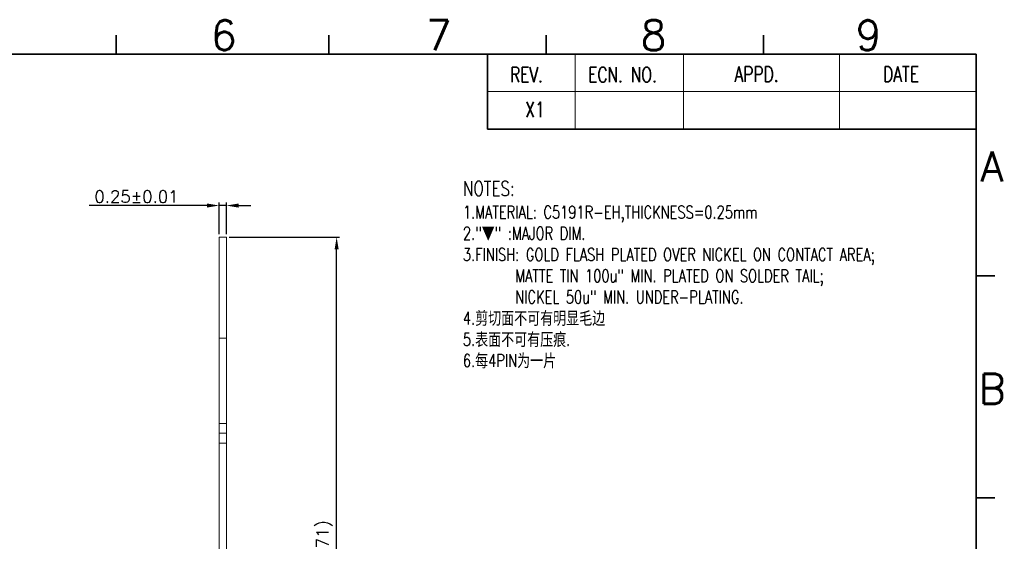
# Model space of a CAD drawing. Header units: millimetres. Extents: x -1657 to 8845, y -11980 to 3013.
# Tile 224 of 256: x 455 to 489, y 2305 to 2323. Entities that reach past the tile are written whole.
import ezdxf
from ezdxf.enums import TextEntityAlignment as Align

# ---------------------------------------------------------------- set-up
doc = ezdxf.new("R2010")
doc.units = ezdxf.units.MM
doc.layers.add('FMT', color=7, linetype='Continuous', lineweight=35)
doc.styles.add('english', font='romans.shx', dxfattribs={"width": 0.75, "height": 2.5})
doc.styles.add('ROMANS', font='ROMANS.SHX')
doc.styles.add('SLDTEXTSTYLE0', font='txt', dxfattribs={"width": 0.75})
doc.dimstyles.new('STANDARD$0', dxfattribs={"dimscale": 0.166667, "dimtxt": 2.5, "dimasz": 1.8, "dimexe": 0.5, "dimexo": 0.5, "dimgap": 1, "dimtad": 0, "dimzin": 0, "dimdsep": 46, "dimtxsty": 'ROMANS', "dimcen": 0, "dimclrd": 256, "dimclre": 256, "dimclrt": 4, "dimadec": 0, "dimazin": 0, "dimtfac": 0.7, "dimtofl": 0, "dimtmove": 0, "dimatfit": 3, "dimfxl": 0, "dimtolj": 1, "dimtzin": 0, "dimarcsym": 0})

# ---------------------------------------------------------------- blocks, each defined once
blk = doc.blocks.new('*D261')
at = {"color": 0, "linetype": 'Continuous', "lineweight": -2, "ltscale": 5}
for p, q in [((461.54, 2316.414), (457.457, 2316.414)), ((461.96, 2315.423), (461.96, 2316.514)), ((462.21, 2316.414), (461.96, 2316.414)), ((462.21, 2315.423), (462.21, 2316.514)), ((462.63, 2316.414), (463.05, 2316.414))]:
    blk.add_line(p, q, dxfattribs=at)
at = {"color": 0, "linetype": 'Continuous', "ltscale": 5}
for points in [[(461.54, 2316.484), (461.54, 2316.344), (461.96, 2316.414)], [(462.63, 2316.484), (462.63, 2316.344), (462.21, 2316.414)]]:
    blk.add_solid(points, dxfattribs=at)
at = {"layer": 'Defpoints', "color": 0, "linetype": 'Continuous', "ltscale": 5}
for p in [(462.21, 2316.414), (461.96, 2315.323), (462.21, 2315.323)]:
    blk.add_point(p, dxfattribs=at)
at = {"color": 0, "linetype": 'Continuous', "lineweight": 9, "ltscale": 5, "insert": (459.097, 2316.724), "char_height": 0.42, "attachment_point": 5, "style": 'ROMANS'}
blk.add_mtext('\\A1;0.25%%p0.01', dxfattribs=at)
blk = doc.blocks.new('*D216')
at = {"color": 0, "linetype": 'Continuous', "lineweight": -2, "ltscale": 5}
for p, q in [((462.31, 2315.323), (466.126, 2315.323)), ((466.026, 2294.035), (466.026, 2314.903)), ((461.485, 2293.615), (466.126, 2293.615))]:
    blk.add_line(p, q, dxfattribs=at)
at = {"color": 0, "linetype": 'Continuous', "ltscale": 5}
for points in [[(465.956, 2314.903), (466.096, 2314.903), (466.026, 2315.323)], [(465.956, 2294.035), (466.096, 2294.035), (466.026, 2293.615)]]:
    blk.add_solid(points, dxfattribs=at)
at = {"layer": 'Defpoints', "color": 0, "linetype": 'Continuous', "ltscale": 5}
for p in [(462.21, 2315.323), (466.026, 2315.323), (461.385, 2293.615)]:
    blk.add_point(p, dxfattribs=at)
at = {"color": 0, "linetype": 'Continuous', "lineweight": 9, "ltscale": 5, "insert": (465.606, 2304.469), "char_height": 0.42, "attachment_point": 5, "rotation": 90, "style": 'ROMANS'}
blk.add_mtext('\\A1;(21.71)', dxfattribs=at)

msp = doc.modelspace()

# ---------------------------------------------------------------- linework, layer by layer
at = {"color": 7, "linetype": 'Continuous', "lineweight": 15}
for p, q in [((461.9601, 2315.3231), (462.2101, 2315.3231)), ((461.9601, 2303.798), (461.9601, 2315.3231)), ((462.2101, 2303.798), (462.2101, 2315.3231)), ((461.9601, 2311.8231), (462.2101, 2311.8231)), ((461.9601, 2308.8709), (462.2101, 2308.8709)), ((461.9601, 2308.5355), (462.2101, 2308.5355)), ((461.9601, 2308.2001), (462.2101, 2308.2001))]:
    msp.add_line(p, q, dxfattribs=at)
at = {"layer": 'FMT'}
for p, q in [((458.3978, 2321.6549), (458.3978, 2322.3039)), ((458.3978, 2321.6549), (458.3978, 2322.3039)), ((465.7559, 2321.6549), (465.7559, 2322.3039)), ((473.2783, 2321.6549), (473.2783, 2322.3039)), ((480.8007, 2321.6549), (480.8007, 2322.3039)), ((421.1887, 2321.6549), (488.1666, 2321.6549)), ((471.2532, 2321.6549), (471.2532, 2319.0589)), ((488.1666, 2321.6549), (488.1666, 2275.5752)), ((471.2532, 2319.0589), (477.3444, 2319.0589)), ((477.3444, 2319.0589), (488.1666, 2319.0589)), ((488.8156, 2313.9836), (488.1666, 2313.9836)), ((488.8156, 2306.2993), (488.1666, 2306.2993))]:
    msp.add_line(p, q, dxfattribs=at)
at = {"layer": 'FMT', "color": 4, "lineweight": 15}
for p, q in [((474.2816, 2321.6549), (474.2816, 2319.0589)), ((478.0279, 2321.6549), (478.0279, 2319.0589)), ((483.439, 2321.6549), (483.439, 2319.0589)), ((471.2532, 2320.3569), (477.3444, 2320.3569)), ((477.3444, 2320.3569), (488.1666, 2320.3569))]:
    msp.add_line(p, q, dxfattribs=at)

# ---------------------------------------------------------------- texts
at = {"color": 7, "insert": (470.3967, 2317.2594), "char_height": 0.440016, "attachment_point": 1, "style": 'SLDTEXTSTYLE0'}
msp.add_mtext('{\\Fromans.shx|c0;\\H1.164x;NOTES:\\P\\H0.8591x;1.\\Fromans.shx|c1;MATERIAL\\Fromans.shx|c0;: C5191R-EH,THICKNESS=0.25mm\\P2.\\Fromant.shx|c0;"\\fSimSun|b0|i0|c134|p54;▼\\Fromant.shx|c0;" \\Fromans.shx|c0;:MAJOR DIM.\\P3.FINISH: GOLD FLASH PLATED OVER NICKEL ON CONTACT AREA;\\P        MATTE TIN 100u" MIN. PLATED ON SOLDER TAIL; \\P        NICKEL 50u" MIN. UNDER-PLATING.\\Ftxt.shx|c1;\\P\\Fromans.shx|c0;4.\\fSimSun|b0|i0|c134|p6;剪切面不可有明显毛边\\Fromans.shx|c0;\\P5.\\fSimSun|b0|i0|c134|p6;表面不可有压痕\\Fromans.shx|c0;.\\P6.\\fSimSun|b0|i0|c134|p6;每\\Fromans.shx|c0;4PIN\\fSimSun|b0|i0|c134|p6;为一片\\Fromans.shx|c0;\\H0.9001x; }', dxfattribs=at)
at = {"layer": 'FMT', "style": 'english'}
for s, p in [('6', (462.1179, 2321.7847)), ('9', (484.4387, 2321.7847)), ('7', (469.5582, 2321.7847)), ('8', (476.9984, 2321.7847))]:
    msp.add_text(s, height=1.0384, dxfattribs=at).set_placement(p, align=Align.CENTER)
at = {"layer": 'FMT', "color": 4, "lineweight": 15, "style": 'english', "width": 0.75}
for s, p in [('REV.', (472.0329, 2320.6813)), ('ECN. NO.', (474.7357, 2320.6813)), ('APPD.', (479.8038, 2320.698)), ('DATE', (484.9471, 2320.698)), ('X1', (472.5604, 2319.4756))]:
    msp.add_text(s, height=0.5203, dxfattribs=at).set_placement(p)
at = {"layer": 'FMT', "style": 'english'}
for s, p in [('A', (488.7134, 2317.7609)), ('B', (488.7134, 2310.0766))]:
    msp.add_text(s, height=1.0384, dxfattribs=at).set_placement(p, align=Align.MIDDLE_CENTER)

# ---------------------------------------------------------------- dimensions: what is measured, and where the dimension line sits
at = {"color": 3, "linetype": 'Continuous', "lineweight": 9}
dim = msp.add_linear_dim(base=(462.2101, 2316.4135), p1=(461.9601, 2315.3231), p2=(462.2101, 2315.3231), text='<>%%p0.01', dimstyle='STANDARD$0', override={"dimscale": 1, "dimtxt": 0.42, "dimasz": 0.42, "dimexe": 0.1, "dimexo": 0.1, "dimgap": 0.1, "dimtad": 1, "dimrnd": 0.0005, "dimzin": 1, "dimcen": 0.09, "dimdle": 1, "dimclrd": 0, "dimclre": 0, "dimclrt": 0, "dimadec": 3, "dimazin": 2, "dimtfac": 1, "dimtofl": 1}, dxfattribs=at)
dim.commit()
dim.dimension.update_dxf_attribs({"geometry": '*D261', "text_midpoint": (459.0969, 2316.4135), "dimtype": 160})
dim = msp.add_linear_dim(base=(466.0259, 2315.3231), p1=(461.385, 2293.6151), p2=(462.2101, 2315.3231), angle=90, text='(<>)', dimstyle='STANDARD$0', override={"dimscale": 1, "dimtxt": 0.42, "dimasz": 0.42, "dimexe": 0.1, "dimexo": 0.1, "dimgap": 0.1, "dimtad": 1, "dimrnd": 0.0005, "dimzin": 1, "dimcen": 0.09, "dimdle": 1, "dimclrd": 0, "dimclre": 0, "dimclrt": 0, "dimadec": 3, "dimazin": 2, "dimtfac": 1, "dimtofl": 1}, dxfattribs=at)
dim.commit()
dim.dimension.update_dxf_attribs({"geometry": '*D216', "text_midpoint": (465.6059, 2304.4691)})

doc.saveas('drawing.dxf')
